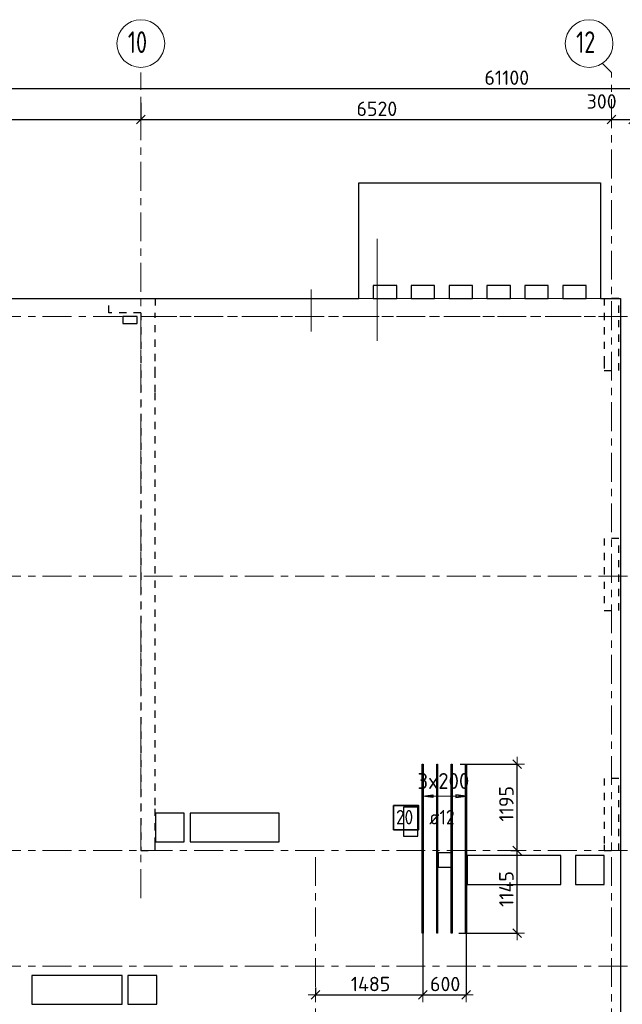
# Model space of a CAD drawing. Header units: metres. Extents: x -38 to 97, y -15 to 21.
# Tile 5 of 114: x 24 to 33, y 7 to 21. Entities that reach past the tile are written whole.
import ezdxf

# ---------------------------------------------------------------- set-up
doc = ezdxf.new("R2010")
doc.units = ezdxf.units.M
doc.header["$PDMODE"] = 65
for name, pattern in [('______11', [0.5, 0.4, -0.05, 0, -0.05]), ('______2', [0.0405, 0.03, -0.0105]), ('______3', [0.5, 0.4, -0.1]), ('______5', [1.1, 0.8, -0.1, 0.1, -0.1])]:
    doc.linetypes.add(name, pattern=pattern)
for name, color, linetype, lineweight in [('XR$2$Осевая линия (1)', 7, '______5', 13), ('XR$2$Размерная линия (1)', 7, 'Continuous', 13), ('XR$4$Балка (1)', 7, '______3', 13), ('XR$4$Перекрытие (1)', 7, 'Continuous', 35), ('XR$4$Размерная линия (1)', 7, 'Continuous', 13)]:
    doc.layers.add(name, color=color, linetype=linetype, lineweight=lineweight)
doc.layers.add('XR$4$Арм.стержн.Доп. Арм ниж.зоны У', color=7, linetype='Continuous', lineweight=35, true_color=0x1cff1c)
doc.layers.add('XR$6$Стена_ бетон несущ.', color=7, linetype='Continuous', lineweight=70, true_color=0xb4b496)
doc.styles.add('ISOCPEUR', font='txt')
doc.dimstyles.new('DIMSTYLE_3', dxfattribs={"dimtxt": 0.2, "dimasz": 0.2, "dimexe": 0, "dimexo": 0, "dimgap": 0.1, "dimtad": 2, "dimdec": 0, "dimlfac": 1000, "dimrnd": 5, "dimzin": 12, "dimdsep": 46, "dimtxsty": 'ISOCPEUR', "dimblk1": 'ALL_ML_STRICH', "dimblk2": 'ALL_ML_STRICH', "dimsah": 1, "dimcen": 0, "dimclrd": 7, "dimclre": 256, "dimclrt": 7, "dimadec": 0, "dimazin": 0, "dimtfac": 1, "dimtdec": 0, "dimtix": 1, "dimtmove": 2, "dimatfit": 3, "dimfxl": 0, "dimtzin": 0, "dimlwd": 0, "dimlwe": -3, "dimarcsym": 0})
doc.dimstyles.new('DIMSTYLE_5', dxfattribs={"dimtxt": 0.2, "dimasz": 0.2, "dimexe": 0, "dimexo": 0, "dimgap": 0.1, "dimtad": 2, "dimdec": 0, "dimlfac": 1000, "dimrnd": 5, "dimzin": 12, "dimdsep": 46, "dimtxsty": 'ISOCPEUR', "dimblk1": 'ALL_ML_STRICH', "dimblk2": 'ALL_ML_STRICH', "dimsah": 1, "dimcen": 0, "dimclrd": 7, "dimclre": 256, "dimclrt": 7, "dimadec": 0, "dimazin": 0, "dimtfac": 1, "dimtdec": 0, "dimtix": 1, "dimtmove": 2, "dimatfit": 3, "dimfxl": 0, "dimtvp": 1.2, "dimtzin": 0, "dimlwd": 0, "dimlwe": -3, "dimarcsym": 0})

# ---------------------------------------------------------------- blocks, each defined once
blk = doc.blocks.new('ALL_ML_STRICH')
at = {"color": 0, "linetype": 'ByBlock', "lineweight": -2}
for p, q in [((-1, 0), (0.5, 0)), ((-0.3, -0.3), (0.3, 0.3)), ((0, -0.5), (0, 0.5))]:
    blk.add_line(p, q, dxfattribs=at)
blk = doc.blocks.new('*D11')
at = {"layer": 'DEFPOINTS', "color": 7, "linetype": 'Continuous', "lineweight": 13, "transparency": 33554687}
for p in [(0.5, 19.557), (0.5, 19.377), (61.6, 17.12)]:
    blk.add_point(p, dxfattribs=at)
at = {"layer": 'XR$2$Размерная линия (1)', "color": 9, "linetype": 'Continuous', "lineweight": -2, "true_color": 0xc7c7c7, "transparency": 33554687}
for p, q in [((0.5, 19.357), (0.5, 19.557)), ((61.6, 17.14), (61.6, 19.557))]:
    blk.add_line(p, q, dxfattribs=at)
at = {"layer": 'XR$2$Размерная линия (1)', "color": 7, "linetype": 'Continuous', "lineweight": -2, "transparency": 33554687}
blk.add_line((0.5, 19.557), (61.6, 19.557), dxfattribs=at)
at = {"layer": 'XR$2$Размерная линия (1)', "color": 7, "linetype": 'Continuous', "lineweight": 13, "transparency": 33554687, "xscale": 0.2, "yscale": 0.2, "zscale": 0.2, "rotation": 180}
blk.add_blockref('ALL_ML_STRICH', (0.5, 19.557), dxfattribs=at)
at = {"layer": 'XR$2$Размерная линия (1)', "color": 7, "linetype": 'Continuous', "lineweight": 13, "transparency": 33554687, "xscale": 0.2, "yscale": 0.2, "zscale": 0.2}
blk.add_blockref('ALL_ML_STRICH', (61.6, 19.557), dxfattribs=at)
at = {"layer": 'XR$2$Размерная линия (1)', "color": 7, "linetype": 'Continuous', "lineweight": 13, "transparency": 33554687, "insert": (31.1, 19.707), "char_height": 0.2, "width": 1, "attachment_point": 5, "style": 'ISOCPEUR'}
blk.add_mtext('\\A1;{61100}', dxfattribs=at)
blk = doc.blocks.new('*D31')
at = {"layer": 'DEFPOINTS', "color": 7, "linetype": 'Continuous', "lineweight": 13, "transparency": 33554687}
for p in [(21.68, 19.379), (26.03, 19.379), (21.68, 19.126)]:
    blk.add_point(p, dxfattribs=at)
at = {"layer": 'XR$2$Размерная линия (1)', "color": 9, "linetype": 'Continuous', "lineweight": -2, "true_color": 0xc7c7c7, "transparency": 33554687}
for p, q in [((21.68, 19.359), (21.68, 19.126)), ((26.03, 19.359), (26.03, 19.126))]:
    blk.add_line(p, q, dxfattribs=at)
at = {"layer": 'XR$2$Размерная линия (1)', "color": 7, "linetype": 'Continuous', "lineweight": -2, "transparency": 33554687}
blk.add_line((21.68, 19.126), (26.03, 19.126), dxfattribs=at)
at = {"layer": 'XR$2$Размерная линия (1)', "color": 7, "linetype": 'Continuous', "lineweight": 13, "transparency": 33554687, "xscale": 0.2, "yscale": 0.2, "zscale": 0.2, "rotation": 180}
blk.add_blockref('ALL_ML_STRICH', (21.68, 19.126), dxfattribs=at)
at = {"layer": 'XR$2$Размерная линия (1)', "color": 7, "linetype": 'Continuous', "lineweight": 13, "transparency": 33554687, "xscale": 0.2, "yscale": 0.2, "zscale": 0.2}
blk.add_blockref('ALL_ML_STRICH', (26.03, 19.126), dxfattribs=at)
at = {"layer": 'XR$2$Размерная линия (1)', "color": 7, "linetype": 'Continuous', "lineweight": 13, "transparency": 33554687, "insert": (23.855, 19.276), "char_height": 0.2, "width": 0.8, "attachment_point": 5, "style": 'ISOCPEUR'}
blk.add_mtext('\\A1;{4350}', dxfattribs=at)
blk = doc.blocks.new('*D32')
at = {"layer": 'DEFPOINTS', "color": 7, "linetype": 'Continuous', "lineweight": 13, "transparency": 33554687}
for p in [(26.03, 19.379), (26.03, 19.126), (32.55, 19.135)]:
    blk.add_point(p, dxfattribs=at)
at = {"layer": 'XR$2$Размерная линия (1)', "color": 9, "linetype": 'Continuous', "lineweight": -2, "true_color": 0xc7c7c7, "transparency": 33554687}
for p, q in [((26.03, 19.359), (26.03, 19.126)), ((32.55, 19.126), (32.55, 19.126))]:
    blk.add_line(p, q, dxfattribs=at)
at = {"layer": 'XR$2$Размерная линия (1)', "color": 7, "linetype": 'Continuous', "lineweight": -2, "transparency": 33554687}
blk.add_line((26.03, 19.126), (32.55, 19.126), dxfattribs=at)
at = {"layer": 'XR$2$Размерная линия (1)', "color": 7, "linetype": 'Continuous', "lineweight": 13, "transparency": 33554687, "xscale": 0.2, "yscale": 0.2, "zscale": 0.2, "rotation": 180}
blk.add_blockref('ALL_ML_STRICH', (26.03, 19.126), dxfattribs=at)
at = {"layer": 'XR$2$Размерная линия (1)', "color": 7, "linetype": 'Continuous', "lineweight": 13, "transparency": 33554687, "xscale": 0.2, "yscale": 0.2, "zscale": 0.2}
blk.add_blockref('ALL_ML_STRICH', (32.55, 19.126), dxfattribs=at)
at = {"layer": 'XR$2$Размерная линия (1)', "color": 7, "linetype": 'Continuous', "lineweight": 13, "transparency": 33554687, "insert": (29.3, 19.276), "char_height": 0.2, "width": 0.8, "attachment_point": 5, "style": 'ISOCPEUR'}
blk.add_mtext('\\A1;{6520}', dxfattribs=at)
blk = doc.blocks.new('*D33')
at = {"layer": 'DEFPOINTS', "color": 7, "linetype": 'Continuous', "lineweight": 13, "transparency": 33554687}
for p in [(32.55, 19.135), (32.55, 19.126), (32.85, 19.135)]:
    blk.add_point(p, dxfattribs=at)
at = {"layer": 'XR$2$Размерная линия (1)', "color": 9, "linetype": 'Continuous', "lineweight": -2, "true_color": 0xc7c7c7, "transparency": 33554687}
for p, q in [((32.55, 19.126), (32.55, 19.126)), ((32.85, 19.126), (32.85, 19.126))]:
    blk.add_line(p, q, dxfattribs=at)
at = {"layer": 'XR$2$Размерная линия (1)', "color": 7, "linetype": 'Continuous', "lineweight": -2, "transparency": 33554687}
blk.add_line((32.55, 19.126), (32.85, 19.126), dxfattribs=at)
at = {"layer": 'XR$2$Размерная линия (1)', "color": 7, "linetype": 'Continuous', "lineweight": 13, "transparency": 33554687, "xscale": 0.2, "yscale": 0.2, "zscale": 0.2, "rotation": 180}
blk.add_blockref('ALL_ML_STRICH', (32.55, 19.126), dxfattribs=at)
at = {"layer": 'XR$2$Размерная линия (1)', "color": 7, "linetype": 'Continuous', "lineweight": 13, "transparency": 33554687, "xscale": 0.2, "yscale": 0.2, "zscale": 0.2}
blk.add_blockref('ALL_ML_STRICH', (32.85, 19.126), dxfattribs=at)
at = {"layer": 'XR$2$Размерная линия (1)', "color": 7, "linetype": 'Continuous', "lineweight": 13, "transparency": 33554687, "insert": (32.414, 19.378), "char_height": 0.2, "width": 0.6, "attachment_point": 5, "style": 'ISOCPEUR'}
blk.add_mtext('\\A1;{300}', dxfattribs=at)
blk = doc.blocks.new('*D253')
at = {"layer": 'DEFPOINTS', "color": 7, "linetype": 'Continuous', "lineweight": 13, "transparency": 33554687}
for p in [(31.176, 9), (30.415, 7.857), (31.244, 7.857)]:
    blk.add_point(p, dxfattribs=at)
at = {"layer": 'XR$4$Размерная линия (1)', "color": 9, "linetype": 'Continuous', "lineweight": -2, "true_color": 0xc7c7c7, "transparency": 33554687}
for p, q in [((31.156, 9), (31.244, 9)), ((30.435, 7.857), (31.244, 7.857))]:
    blk.add_line(p, q, dxfattribs=at)
at = {"layer": 'XR$4$Размерная линия (1)', "color": 7, "linetype": 'Continuous', "lineweight": -2, "transparency": 33554687}
blk.add_line((31.244, 7.857), (31.244, 9), dxfattribs=at)
at = {"layer": 'XR$4$Размерная линия (1)', "color": 7, "linetype": 'Continuous', "lineweight": 13, "transparency": 33554687, "xscale": 0.2, "yscale": 0.2, "zscale": 0.2}
for p, rotation in [((31.244, 9), 90), ((31.244, 7.857), 270)]:
    blk.add_blockref('ALL_ML_STRICH', p, dxfattribs=dict(at, rotation=rotation))
at = {"layer": 'XR$4$Размерная линия (1)', "color": 7, "linetype": 'Continuous', "lineweight": 13, "transparency": 33554687, "insert": (31.094, 8.468), "char_height": 0.2, "width": 0.8, "attachment_point": 5, "rotation": 90, "style": 'ISOCPEUR'}
blk.add_mtext('\\A1;{1145}', dxfattribs=at)
blk = doc.blocks.new('*D254')
at = {"layer": 'DEFPOINTS', "color": 7, "linetype": 'Continuous', "lineweight": 13, "transparency": 33554687}
for p in [(30.436, 10.197), (31.176, 9), (31.244, 9)]:
    blk.add_point(p, dxfattribs=at)
at = {"layer": 'XR$4$Размерная линия (1)', "color": 9, "linetype": 'Continuous', "lineweight": -2, "true_color": 0xc7c7c7, "transparency": 33554687}
for p, q in [((30.456, 10.197), (31.244, 10.197)), ((31.156, 9), (31.244, 9))]:
    blk.add_line(p, q, dxfattribs=at)
at = {"layer": 'XR$4$Размерная линия (1)', "color": 7, "linetype": 'Continuous', "lineweight": -2, "transparency": 33554687}
blk.add_line((31.244, 9), (31.244, 10.197), dxfattribs=at)
at = {"layer": 'XR$4$Размерная линия (1)', "color": 7, "linetype": 'Continuous', "lineweight": 13, "transparency": 33554687, "xscale": 0.2, "yscale": 0.2, "zscale": 0.2}
for p, rotation in [((31.244, 10.197), 90), ((31.244, 9), 270)]:
    blk.add_blockref('ALL_ML_STRICH', p, dxfattribs=dict(at, rotation=rotation))
at = {"layer": 'XR$4$Размерная линия (1)', "color": 7, "linetype": 'Continuous', "lineweight": 13, "transparency": 33554687, "insert": (31.094, 9.648), "char_height": 0.2, "width": 0.8, "attachment_point": 5, "rotation": 90, "style": 'ISOCPEUR'}
blk.add_mtext('\\A1;{1195}', dxfattribs=at)
blk = doc.blocks.new('*D255')
at = {"layer": 'DEFPOINTS', "color": 7, "linetype": 'Continuous', "lineweight": 13, "transparency": 33554687}
for p in [(29.936, 7.894), (28.45, 7.122), (28.45, 7.001)]:
    blk.add_point(p, dxfattribs=at)
at = {"layer": 'XR$4$Размерная линия (1)', "color": 9, "linetype": 'Continuous', "lineweight": -2, "true_color": 0xc7c7c7, "transparency": 33554687}
for p, q in [((29.936, 7.874), (29.936, 7.001)), ((28.45, 7.102), (28.45, 7.001))]:
    blk.add_line(p, q, dxfattribs=at)
at = {"layer": 'XR$4$Размерная линия (1)', "color": 7, "linetype": 'Continuous', "lineweight": -2, "transparency": 33554687}
blk.add_line((28.45, 7.001), (29.936, 7.001), dxfattribs=at)
at = {"layer": 'XR$4$Размерная линия (1)', "color": 7, "linetype": 'Continuous', "lineweight": 13, "transparency": 33554687, "xscale": 0.2, "yscale": 0.2, "zscale": 0.2, "rotation": 180}
blk.add_blockref('ALL_ML_STRICH', (28.45, 7.001), dxfattribs=at)
at = {"layer": 'XR$4$Размерная линия (1)', "color": 7, "linetype": 'Continuous', "lineweight": 13, "transparency": 33554687, "xscale": 0.2, "yscale": 0.2, "zscale": 0.2}
blk.add_blockref('ALL_ML_STRICH', (29.936, 7.001), dxfattribs=at)
at = {"layer": 'XR$4$Размерная линия (1)', "color": 7, "linetype": 'Continuous', "lineweight": 13, "transparency": 33554687, "insert": (29.213, 7.151), "char_height": 0.2, "width": 0.8, "attachment_point": 5, "style": 'ISOCPEUR'}
blk.add_mtext('\\A1;{1485}', dxfattribs=at)
blk = doc.blocks.new('*D256')
at = {"layer": 'DEFPOINTS', "color": 7, "linetype": 'Continuous', "lineweight": 13, "transparency": 33554687}
for p in [(29.936, 7.894), (30.536, 7.894), (29.936, 7.001)]:
    blk.add_point(p, dxfattribs=at)
at = {"layer": 'XR$4$Размерная линия (1)', "color": 9, "linetype": 'Continuous', "lineweight": -2, "true_color": 0xc7c7c7, "transparency": 33554687}
for p, q in [((29.936, 7.874), (29.936, 7.001)), ((30.536, 7.874), (30.536, 7.001))]:
    blk.add_line(p, q, dxfattribs=at)
at = {"layer": 'XR$4$Размерная линия (1)', "color": 7, "linetype": 'Continuous', "lineweight": -2, "transparency": 33554687}
blk.add_line((29.936, 7.001), (30.536, 7.001), dxfattribs=at)
at = {"layer": 'XR$4$Размерная линия (1)', "color": 7, "linetype": 'Continuous', "lineweight": 13, "transparency": 33554687, "xscale": 0.2, "yscale": 0.2, "zscale": 0.2, "rotation": 180}
blk.add_blockref('ALL_ML_STRICH', (29.936, 7.001), dxfattribs=at)
at = {"layer": 'XR$4$Размерная линия (1)', "color": 7, "linetype": 'Continuous', "lineweight": 13, "transparency": 33554687, "xscale": 0.2, "yscale": 0.2, "zscale": 0.2}
blk.add_blockref('ALL_ML_STRICH', (30.536, 7.001), dxfattribs=at)
at = {"layer": 'XR$4$Размерная линия (1)', "color": 7, "linetype": 'Continuous', "lineweight": 13, "transparency": 33554687, "insert": (30.246, 7.151), "char_height": 0.2, "width": 0.6, "attachment_point": 5, "style": 'ISOCPEUR'}
blk.add_mtext('\\A1;{600}', dxfattribs=at)

msp = doc.modelspace()

# ---------------------------------------------------------------- linework, layer by layer
at = {"color": 52, "linetype": 'Continuous', "lineweight": 13, "transparency": 33554687}
for p, q in [((29.3023, 17.4744), (29.3023, 16.0616)), ((28.3922, 16.7719), (28.3922, 16.192))]:
    msp.add_line(p, q, dxfattribs=at)
at = {"layer": 'XR$2$Осевая линия (1)', "color": 253, "linetype": '______11', "lineweight": 13, "true_color": 0xa0a0a0, "transparency": 33554687}
for p, q in [((26.03, 8.34), (26.03, 19.78)), ((32.55, 19.78), (32.4227, 19.9073)), ((32.55, -3.39), (32.55, 19.78)), ((-2.63, 16.4), (62.6, 16.4)), ((-2.63, 12.8), (62.6, 12.8)), ((-2.63, 9), (62.6, 9)), ((28.45, -3.39), (28.45, 8.92)), ((-2.63, 7.4), (62.6, 7.4))]:
    msp.add_line(p, q, dxfattribs=at)
at = {"layer": 'XR$2$Осевая линия (1)', "color": 7, "linetype": 'Continuous', "lineweight": 13, "transparency": 33554687}
for centre in [(26.0304, 20.1801), (32.2404, 20.1801)]:
    msp.add_circle(centre, 0.3304, dxfattribs=at)
at = {"layer": 'XR$4$Арм.стержн.Доп. Арм ниж.зоны У', "color": 253, "linetype": 'Continuous', "lineweight": -3, "true_color": 0xa0a0a0, "transparency": 33554687}
for p, q in [((29.9358, 9.7539), (29.9358, 9.8539)), ((30.5358, 9.7539), (30.5358, 9.8539)), ((29.9358, 9.7539), (29.9358, 9.6539)), ((30.5358, 9.7539), (30.5358, 9.6539))]:
    msp.add_line(p, q, dxfattribs=at)
at = {"layer": 'XR$4$Арм.стержн.Доп. Арм ниж.зоны У', "color": 7, "linetype": 'Continuous', "lineweight": 25, "transparency": 33554687}
for p, q in [((29.9358, 9.7539), (30.0758, 9.7739)), ((30.0758, 9.7339), (29.9358, 9.7539)), ((30.0758, 9.7739), (30.0758, 9.7339)), ((30.5358, 9.7539), (30.3958, 9.7739)), ((30.3958, 9.7739), (30.3958, 9.7339)), ((30.3958, 9.7339), (30.5358, 9.7539))]:
    msp.add_line(p, q, dxfattribs=at)
at = {"layer": 'XR$4$Арм.стержн.Доп. Арм ниж.зоны У', "color": 7, "linetype": 'Continuous', "lineweight": 13, "transparency": 33554687}
for p, q in [((29.9358, 9.7539), (29.9358, 9.7539)), ((29.9358, 9.7539), (30.5358, 9.7539)), ((30.5358, 9.7539), (30.5358, 9.7539))]:
    msp.add_line(p, q, dxfattribs=at)
at = {"layer": 'XR$4$Арм.стержн.Доп. Арм ниж.зоны У', "color": 34, "linetype": 'Continuous', "lineweight": 25, "transparency": 33554687}
for points in [[(29.9298, 7.8566), (29.9298, 10.1966), (29.9418, 10.1966), (29.9418, 7.8566), (29.9298, 7.8566)], [(30.1298, 7.8566), (30.1298, 10.1966), (30.1418, 10.1966), (30.1418, 7.8566), (30.1298, 7.8566)], [(30.3298, 7.8566), (30.3298, 10.1966), (30.3418, 10.1966), (30.3418, 7.8566), (30.3298, 7.8566)], [(30.5298, 7.8566), (30.5298, 10.1966), (30.5418, 10.1966), (30.5418, 7.8566), (30.5298, 7.8566)]]:
    msp.add_lwpolyline(points, dxfattribs=at)
at = {"layer": 'XR$4$Арм.стержн.Доп. Арм ниж.зоны У', "color": 7, "linetype": 'Continuous', "lineweight": 35, "transparency": 33554687}
msp.add_lwpolyline([(29.5317, 9.2889), (29.8784, 9.2889), (29.8784, 9.6222), (29.5317, 9.6222), (29.5317, 9.2889)], dxfattribs=at)
at = {"layer": 'XR$4$Балка (1)', "color": 7, "linetype": '______2', "lineweight": 18, "transparency": 33554687}
for p, q in [((26.03, 16.6502), (26.03, 16.4002)), ((29.2501, 16.6502), (29.0501, 16.6502)), ((29.7751, 16.6502), (29.5751, 16.6502)), ((30.3001, 16.6502), (30.1001, 16.6502)), ((30.8251, 16.6502), (30.6251, 16.6502)), ((31.3501, 16.6502), (31.1501, 16.6502)), ((31.8751, 16.6502), (31.6751, 16.6502)), ((32.4001, 16.6502), (32.2001, 16.6502)), ((26.03, 16.4002), (32.675, 16.4002))]:
    msp.add_line(p, q, dxfattribs=at)
at = {"layer": 'XR$4$Перекрытие (1)', "color": 7, "linetype": 'Continuous', "lineweight": 25, "transparency": 33554687}
for p, q in [((29.0501, 16.8302), (29.0501, 18.2502)), ((29.0501, 18.2502), (32.4001, 18.2502)), ((32.4001, 18.2502), (32.4001, 16.8302)), ((29.0501, 16.6502), (29.0501, 16.8302)), ((29.2501, 16.8302), (29.2501, 16.6502)), ((29.5751, 16.8302), (29.2501, 16.8302)), ((29.5751, 16.6502), (29.5751, 16.8302)), ((29.7751, 16.8302), (29.7751, 16.6502)), ((30.1001, 16.8302), (29.7751, 16.8302)), ((30.1001, 16.6502), (30.1001, 16.8302)), ((30.3001, 16.8302), (30.3001, 16.6502)), ((30.6251, 16.8302), (30.3001, 16.8302)), ((30.6251, 16.6502), (30.6251, 16.8302)), ((30.8251, 16.8302), (30.8251, 16.6502)), ((31.1501, 16.8302), (30.8251, 16.8302)), ((31.1501, 16.6502), (31.1501, 16.8302)), ((31.3501, 16.8302), (31.3501, 16.6502)), ((31.6751, 16.8302), (31.3501, 16.8302)), ((31.6751, 16.6502), (31.6751, 16.8302)), ((31.8751, 16.8302), (31.8751, 16.6502)), ((32.2001, 16.8302), (31.8751, 16.8302)), ((32.2001, 16.6502), (32.2001, 16.8302)), ((32.4001, 16.8302), (32.4001, 16.6502)), ((23.6503, 16.6502), (29.0501, 16.6502)), ((29.2501, 16.6502), (29.5751, 16.6502)), ((29.7751, 16.6502), (30.1001, 16.6502)), ((30.3001, 16.6502), (30.6251, 16.6502)), ((30.8251, 16.6502), (31.1501, 16.6502)), ((31.3501, 16.6502), (31.6751, 16.6502)), ((31.8751, 16.6502), (32.2001, 16.6502)), ((32.4001, 16.6502), (32.675, 16.6502)), ((32.675, 16.6502), (32.675, -0.25)), ((25.98, 16.4003), (25.78, 16.4002)), ((25.78, 16.4002), (25.78, 16.3003)), ((25.98, 16.3004), (25.98, 16.4003)), ((25.78, 16.3003), (25.98, 16.3004)), ((29.6691, 9.6002), (29.6691, 9.2002)), ((29.8691, 9.6002), (29.6691, 9.6002)), ((29.8691, 9.2003), (29.8691, 9.6002)), ((26.632, 9.5203), (26.232, 9.5202)), ((26.232, 9.5202), (26.232, 9.1202)), ((26.632, 9.1203), (26.632, 9.5203)), ((26.7123, 9.5202), (26.7123, 9.1202)), ((27.9473, 9.5202), (26.7123, 9.5202)), ((27.9473, 9.1202), (27.9473, 9.5202)), ((29.6691, 9.2002), (29.8691, 9.2003)), ((26.232, 9.1202), (26.632, 9.1203)), ((26.7123, 9.1202), (27.9473, 9.1202)), ((30.15, 8.9702), (30.15, 8.7702)), ((30.35, 8.9702), (30.15, 8.9702)), ((30.35, 8.7702), (30.35, 8.9702)), ((30.55, 8.9302), (30.55, 8.5302)), ((31.85, 8.9302), (30.55, 8.9302)), ((31.85, 8.5302), (31.85, 8.9302)), ((32.0501, 8.9302), (32.0501, 8.5302)), ((32.4501, 8.9302), (32.0501, 8.9302)), ((32.4501, 8.5302), (32.4501, 8.9302)), ((30.15, 8.7702), (30.35, 8.7702)), ((30.55, 8.5302), (31.85, 8.5302)), ((32.0501, 8.5302), (32.4501, 8.5302)), ((24.52, 7.2702), (24.52, 6.8702)), ((25.77, 7.2702), (24.52, 7.2702)), ((25.77, 6.8702), (25.77, 7.2702)), ((25.8501, 7.2702), (25.8501, 6.8702)), ((26.2501, 7.2702), (25.8501, 7.2702)), ((26.2501, 6.8702), (26.2501, 7.2702)), ((24.52, 6.8702), (25.77, 6.8702)), ((25.8501, 6.8702), (26.2501, 6.8702))]:
    msp.add_line(p, q, dxfattribs=at)
at = {"layer": 'XR$4$Перекрытие (1)', "color": 7, "linetype": '______2', "lineweight": 18, "transparency": 33554687}
for p, q in [((26.03, 16.6502), (23.6503, 16.6502)), ((29.2501, 16.6502), (29.0501, 16.6502)), ((29.0501, 16.6502), (29.2501, 16.6502)), ((29.7751, 16.6502), (29.5751, 16.6502)), ((29.5751, 16.6502), (29.7751, 16.6502)), ((30.3001, 16.6502), (30.1001, 16.6502)), ((30.1001, 16.6502), (30.3001, 16.6502)), ((30.8251, 16.6502), (30.6251, 16.6502)), ((30.6251, 16.6502), (30.8251, 16.6502)), ((31.3501, 16.6502), (31.1501, 16.6502)), ((31.1501, 16.6502), (31.3501, 16.6502)), ((31.6751, 16.6502), (31.8751, 16.6502)), ((31.8751, 16.6502), (31.6751, 16.6502)), ((32.2001, 16.6502), (32.4001, 16.6502)), ((32.4001, 16.6502), (32.2001, 16.6502))]:
    msp.add_line(p, q, dxfattribs=at)
at = {"layer": 'XR$6$Стена_ бетон несущ.', "color": 253, "linetype": '______2', "lineweight": -3, "true_color": 0xa0a0a0, "transparency": 33554687}
for p, q in [((32.45, 16.65), (32.45, 15.78)), ((32.65, 16.65), (32.45, 16.65)), ((32.65, 15.65), (32.65, 16.65)), ((26.03, 16.45), (26.03, 9)), ((26.23, 15.78), (26.23, 16.45)), ((26.23, 15.6), (26.23, 15.78)), ((32.45, 15.78), (32.45, 15.65)), ((26.23, 15.35), (26.23, 15.6)), ((32.45, 15.65), (32.65, 15.65)), ((26.23, 10.6396), (26.23, 15.35)), ((32.45, 13.325), (32.45, 12.325)), ((32.65, 13.325), (32.45, 13.325)), ((32.65, 12.325), (32.65, 13.325)), ((32.45, 12.325), (32.65, 12.325)), ((26.23, 9.8294), (26.23, 10.6396)), ((32.45, 10), (32.45, 9.08)), ((32.65, 10), (32.45, 10)), ((32.65, 9), (32.65, 10)), ((26.23, 9.6294), (26.23, 9.8294)), ((26.23, 9.08), (26.23, 9.6294)), ((26.23, 9), (26.23, 9.08)), ((32.45, 9.08), (32.45, 9)), ((26.03, 9), (26.229, 9)), ((26.229, 9), (26.23, 9)), ((32.45, 9), (32.65, 9))]:
    msp.add_line(p, q, dxfattribs=at)
for points in [[(25.585, 16.65), (26.23, 16.65), (26.23, 16.45)], [(26.03, 16.45), (25.585, 16.45), (25.585, 16.65)]]:
    msp.add_lwpolyline(points, dxfattribs=at)

# ---------------------------------------------------------------- texts
at = {"layer": 'XR$2$Осевая линия (1)', "color": 7, "linetype": 'Continuous', "lineweight": 13, "transparency": 33554687, "char_height": 0.3, "width": 0.472281, "attachment_point": 7, "style": 'ISOCPEUR'}
for s, insert in [('\\W0.75;10', (25.8504, 20.0496)), ('\\W0.75;12', (32.0604, 20.0496))]:
    msp.add_mtext(s, dxfattribs=dict(at, insert=insert))
at = {"layer": 'XR$4$Арм.стержн.Доп. Арм ниж.зоны У', "color": 7, "linetype": 'Continuous', "lineweight": 13, "transparency": 33554687, "insert": (29.8618, 9.8539), "char_height": 0.22, "width": 0.873359, "attachment_point": 7, "style": 'ISOCPEUR'}
msp.add_mtext('\\W0.95;3x200', dxfattribs=at)
at = {"layer": 'XR$4$Арм.стержн.Доп. Арм ниж.зоны У', "color": 7, "linetype": 'Continuous', "lineweight": 25, "transparency": 33554687, "char_height": 0.2, "attachment_point": 7, "style": 'ISOCPEUR'}
for s, insert, width in [('\\W0.87;20', (29.565, 9.3622), 0.367208), ('\\W0.89; ø12 ', (29.9117, 9.3622), 0.749105)]:
    msp.add_mtext(s, dxfattribs=dict(at, insert=insert, width=width))

# ---------------------------------------------------------------- dimensions: what is measured, and where the dimension line sits
at = {"layer": 'XR$2$Размерная линия (1)', "color": 7, "linetype": 'Continuous', "lineweight": 13, "transparency": 33554687}
for base, p1, p2, dimstyle, picture, middle in [((61.6, 19.5574), (0.5, 19.3568), (61.6, 17.1397), 'DIMSTYLE_3', '*D11', (31.1, 19.7074)), ((32.85, 19.1261), (32.55, 19.1261), (32.85, 19.1261), 'DIMSTYLE_5', '*D33', (32.4139, 19.3782)), ((26.03, 19.1261), (21.68, 19.359), (26.03, 19.359), 'DIMSTYLE_3', '*D31', (23.855, 19.2761)), ((32.55, 19.1261), (26.03, 19.359), (32.55, 19.1261), 'DIMSTYLE_3', '*D32', (29.3, 19.2761))]:
    dim = msp.add_linear_dim(base=base, p1=p1, p2=p2, dimstyle=dimstyle, override={"dimpost": '<>', "dimclrd": 7, "dimclre": 9, "dimclrt": 7, "dimlwd": 0, "dimlwe": 65533}, dxfattribs=at)
    dim.commit()
    dim.dimension.update_dxf_attribs({"geometry": picture, "text_midpoint": middle, "dimtype": 160})
at = {"layer": 'XR$4$Размерная линия (1)', "color": 7, "linetype": 'Continuous', "lineweight": 13, "transparency": 33554687}
for base, p1, p2, picture, middle in [((31.2441, 10.1966), (31.1558, 9), (30.4557, 10.1966), '*D254', (31.0941, 9.6483)), ((31.2441, 9), (30.4355, 7.8566), (31.1558, 9), '*D253', (31.0941, 8.4683))]:
    dim = msp.add_linear_dim(base=base, p1=p1, p2=p2, angle=90, dimstyle='DIMSTYLE_3', override={"dimpost": '<>', "dimclrd": 7, "dimclre": 9, "dimclrt": 7, "dimlwd": 0, "dimlwe": 65533}, dxfattribs=at)
    dim.commit()
    dim.dimension.update_dxf_attribs({"geometry": picture, "text_midpoint": middle, "dimtype": 160})
for base, p1, p2, picture, middle in [((29.9358, 7.0009), (28.45, 7.1019), (29.9358, 7.8742), '*D255', (29.2129, 7.1509)), ((30.5358, 7.0009), (29.9358, 7.8742), (30.5358, 7.8742), '*D256', (30.2458, 7.1509))]:
    dim = msp.add_linear_dim(base=base, p1=p1, p2=p2, dimstyle='DIMSTYLE_3', override={"dimpost": '<>', "dimclrd": 7, "dimclre": 9, "dimclrt": 7, "dimlwd": 0, "dimlwe": 65533}, dxfattribs=at)
    dim.commit()
    dim.dimension.update_dxf_attribs({"geometry": picture, "text_midpoint": middle, "dimtype": 160})

doc.saveas('drawing.dxf')
